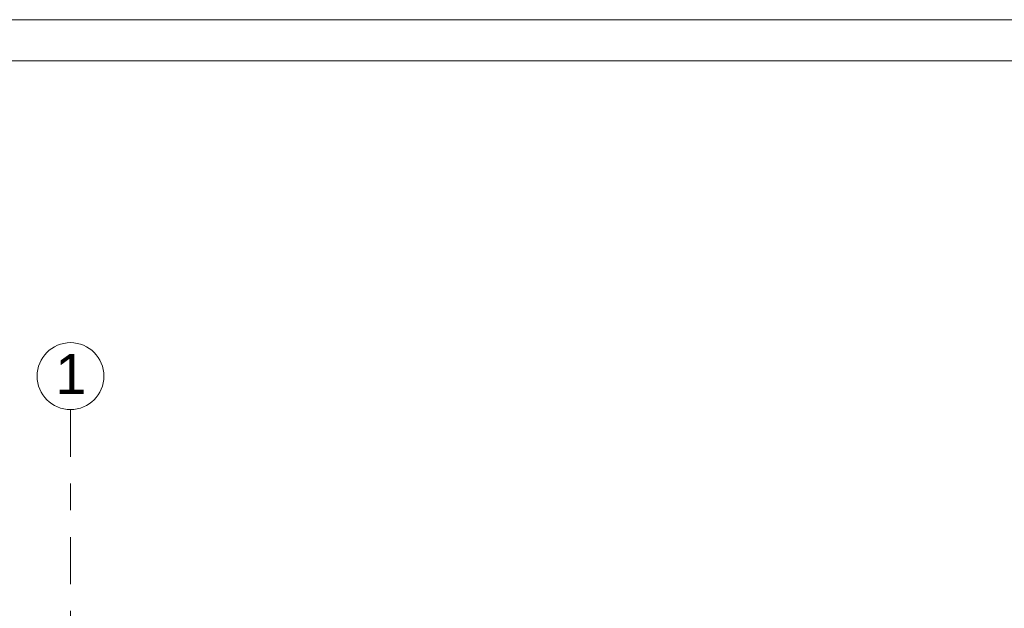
# Model space of a CAD drawing. Extents: x 5465377 to 5465550, y 5925276 to 5925338.
# Tile 160 of 182: x 5465433.22 to 5465436.9, y 5925336.25 to 5925338.45. Entities that reach past the tile are written whole.
import ezdxf

# ---------------------------------------------------------------- set-up
doc = ezdxf.new("R2010")
doc.units = 0
doc.header["$MEASUREMENT"] = 0
doc.linetypes.add('Kropki i Kreski', pattern=[0.335139, 0.176389, -0.088194, 0, -0.070556])
for name, color, linetype, lineweight in [('0_Nr_Pióra__141', 7, 'Continuous', 0), ('EGBD03_Nr_Pióra__141', 7, 'Continuous', 0), ('tabelki_Nr_pióra__7_Nr_Pióra__141', 7, 'Continuous', 0)]:
    doc.layers.add(name, color=color, linetype=linetype, lineweight=lineweight)
doc.layers.add('EGBD03', color=7, linetype='Continuous')
doc.styles.add('GENERATED_STYLE_1', font='arial.ttf')

# ---------------------------------------------------------------- blocks, each defined once
blk = doc.blocks.new('Linia_265', base_point=(5465433.4122, 5925337.1188))
at = {"layer": 'EGBD03_Nr_Pióra__141', "linetype": 'Kropki i Kreski'}
blk.add_line((5465433.4122, 5925336.9938), (5465433.4122, 5925327.5395), dxfattribs=at)
at = {"layer": 'EGBD03_Nr_Pióra__141', "linetype": 'Continuous'}
blk.add_circle((5465433.4122, 5925337.1188), 0.125, dxfattribs=at)

msp = doc.modelspace()

# ---------------------------------------------------------------- linework, layer by layer
at = {"layer": '0_Nr_Pióra__141', "linetype": 'Continuous', "flags": 128}
for points in [[(5465428.2874, 5925338.4507), (5465448.7655, 5925338.4507), (5465448.7655, 5925324.0496), (5465428.2874, 5925324.0496)], [(5465428.7226, 5925338.2975), (5465448.6119, 5925338.2975), (5465448.6119, 5925324.2221), (5465428.7226, 5925324.2221)]]:
    msp.add_lwpolyline(points, close=True, dxfattribs=at)

# ---------------------------------------------------------------- block references
at = {"layer": 'EGBD03', "linetype": 'Kropki i Kreski'}
msp.add_blockref('Linia_265', (5465433.4122, 5925337.1188), dxfattribs=at)

# ---------------------------------------------------------------- texts
at = {"layer": 'tabelki_Nr_pióra__7_Nr_Pióra__141', "linetype": 'Continuous', "insert": (5465433.3553, 5925337.0518), "char_height": 0.15, "attachment_point": 7, "style": 'GENERATED_STYLE_1'}
msp.add_mtext('{1}', dxfattribs=at)

doc.saveas('drawing.dxf')
